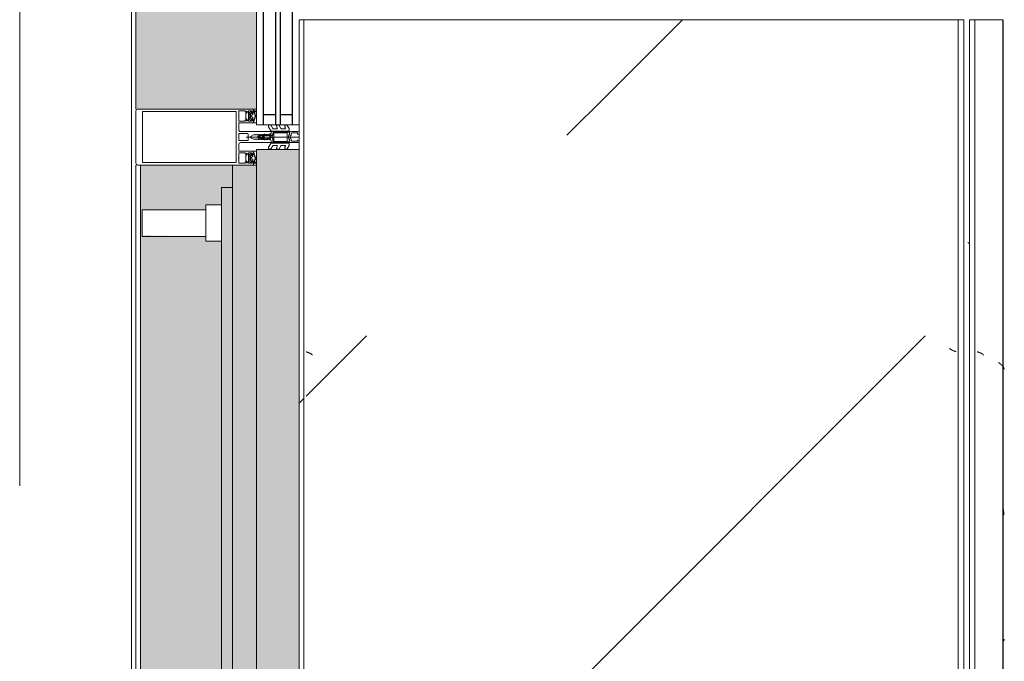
# Model space of a CAD drawing. Header units: millimetres. Extents: x -3267 to 40126, y 29201 to 102288.
# Tile 168 of 256: x 36726 to 37607, y 42445 to 43019. Entities that reach past the tile are written whole.
import ezdxf

# ---------------------------------------------------------------- set-up
doc = ezdxf.new("R2010")
doc.units = ezdxf.units.MM
doc.linetypes.add('4_ Штрихпунктир_ 10 х 2 мм', pattern=[1400, 1000, -200, 0, -200])
for name, color, linetype, lineweight in [('A-DETL-GENF-OTLN', 7, 'Continuous', 9), ('A-GLAZ-____-OTLN', 7, 'Continuous', 9), ('A-GLAZ-CURT-OTLN', 7, 'Continuous', 9), ('A-GLAZ-CWMG-MCUT', 7, 'Continuous', 9), ('A-GLAZ-CWMG-OTLN', 7, 'Continuous', 9), ('A-WALL-____-OTLN', 7, 'Continuous', 9), ('M-EQPM-____-OTLN', 7, 'Continuous', 9), ('S-GRID-____-OTLN', 7, 'Continuous', 9)]:
    doc.layers.add(name, color=color, linetype=linetype, lineweight=lineweight)
pattern_1 = [(315, (43550, -34250), (1000, 0), [50, -1364.214]), (315, (43050, -34250), (1000, 0), [50, -1364.214]), (315, (43050, -34750), (1000, 0), [50, -1364.214]), (315, (43764.64, -34964.64), (1000, 0), [403.55, -1010.664]), (315, (43264.64, -34964.64), (1000, 0), [403.55, -1010.664]), (315, (43764.64, -34464.64), (1000, 0), [403.55, -1010.664]), (315, (43264.64, -34464.64), (1000, 0), [453.55, -960.664])]

# ---------------------------------------------------------------- blocks, each defined once
blk = doc.blocks.new('FP_200-ВКК_02_К1_З_ЭОМ_кабель_')
at = {"layer": 'M-EQPM-____-OTLN', "color": 253, "true_color": 0xaaaaaa}
for p, q in [((1650, 630.11), (0, 630.11)), ((435.42, 630.04), (435.04, 629.98)), ((435.8, 630.09), (435.42, 630.04)), ((436.18, 630.15), (435.8, 630.09)), ((436.56, 630.21), (436.18, 630.15)), ((436.94, 630.26), (436.56, 630.21)), ((437.32, 630.32), (436.94, 630.26)), ((437.7, 630.37), (437.32, 630.32)), ((438.08, 630.42), (437.7, 630.37)), ((438.46, 630.47), (438.08, 630.42)), ((438.84, 630.52), (438.46, 630.47)), ((439.22, 630.56), (438.84, 630.52)), ((439.6, 630.61), (439.22, 630.56)), ((439.98, 630.65), (439.6, 630.61)), ((440.36, 630.69), (439.98, 630.65)), ((440.74, 630.73), (440.36, 630.69)), ((441.13, 630.77), (440.74, 630.73)), ((441.51, 630.81), (441.13, 630.77)), ((441.89, 630.85), (441.51, 630.81)), ((442.27, 630.88), (441.89, 630.85)), ((442.65, 630.92), (442.27, 630.88)), ((443.03, 630.95), (442.65, 630.92)), ((442.9, 629.94), (442.96, 630.51)), ((442.96, 630.51), (443.03, 630.94)), ((554.28, 631.27), (554.19, 631.28)), ((554.37, 631.26), (554.28, 631.27)), ((554.45, 631.25), (554.37, 631.26)), ((554.54, 631.23), (554.45, 631.25)), ((554.63, 631.21), (554.54, 631.23)), ((554.72, 631.18), (554.63, 631.21)), ((554.8, 631.15), (554.72, 631.18)), ((554.89, 631.12), (554.8, 631.15)), ((554.98, 631.08), (554.89, 631.12)), ((555.07, 631.04), (554.98, 631.08)), ((555.16, 630.99), (555.07, 631.04)), ((555.24, 630.94), (555.16, 630.99)), ((555.33, 630.88), (555.24, 630.94)), ((555.42, 630.83), (555.33, 630.88)), ((555.51, 630.76), (555.42, 630.83)), ((555.6, 630.7), (555.51, 630.76)), ((555.68, 630.63), (555.6, 630.7)), ((555.77, 630.55), (555.68, 630.63)), ((555.86, 630.48), (555.77, 630.55)), ((555.95, 630.4), (555.86, 630.48)), ((556.03, 630.31), (555.95, 630.4)), ((556.12, 630.22), (556.03, 630.31)), ((556.21, 630.13), (556.12, 630.22)), ((556.3, 630.04), (556.21, 630.13))]:
    blk.add_line(p, q, dxfattribs=at)
blk = doc.blocks.new('ПР_Крышка пояса - Тип 1-V199-ВКК_02_К1_З_ЭОМ_кабель_')
at = {"layer": 'M-EQPM-____-OTLN', "true_color": 0xaaaaaa}
h = blk.add_hatch(dxfattribs=at)
h.set_pattern_fill('FP_96', color=253, style=0, pattern_type=2)
h.set_pattern_definition([(140.116, (43300, -34960.7), (31.8804, 362.8687), [38.035, -418.388]), (84.979, (43300, -34960.7), (-382.1136, -70.1924), [30.356, -333.911]), (190.409, (43302.66, -34930.47), (-350.2335, 292.6756), [32.376, -356.132]), (136.302, (43198.4, -34960.7), (84.086, 539.927), [57.037, -627.411]), (186.609, (43205.4, -34915.7), (-494.8554, 472.851), [48.567, -534.241]), (81.148, (43198.4, -34960.7), (-494.8496, 472.857), [45.536, -500.899]), (111.079, (43223.8, -34910.11), (204.5313, 301.9806), [37.963, -417.597]), (55.89, (43223.8, -34910.1), (-368.3755, 123.0973), [30.394, -334.332]), (161.523, (43240.84, -34884.95), (-163.8489, 425.0748), [32.367, -356.032]), (127.614, (43300, -34960.7), (-169.11016, 6.15234), [16.721, -313.638, 16.721, -658.437]), (127.614, (43300, -34960.7), (-169.11016, 6.15234), [-347.079, -322.758, 16.721, -318.958]), (97.531, (43300, -34960.7), (-200.36217, 133.088), [16.696, -176.575, 16.696, -305.591, -127.751]), (97.531, (43300, -34960.7), (-200.36217, 133.088), [-515.558, 16.696, -111.055]), (57.393, (43300, -35073.52), (11.4573, 270.066), [16.715, -109.913, 16.715, -378.366, -524.242]), (57.393, (43300, -35073.52), (11.4573, 270.066), [-521.709, 16.715, -507.527]), (47.382, (43300, -35124.11), (-50.8514, 295.0393), [16.727, -148.004, 16.727, -245.829, -372.545]), (47.382, (43300, -35124.11), (-50.8514, 295.0393), [-427.287, 16.727, -355.819])])
h.paths.add_polyline_path([(1650, 600), (0, 600), (0, 595), (1650, 595)])
at = {"layer": 'M-EQPM-____-OTLN', "color": 253, "true_color": 0xaaaaaa}
blk.add_blockref('FP_200-ВКК_02_К1_З_ЭОМ_кабель_', (0, 0), dxfattribs=at)
blk = doc.blocks.new('АРФ_Витраж_Остекление - SI_38mm_TripGlz-4699072-ВКК_02_К1_З_ЭОМ_кабель_')
at = {"layer": 'A-GLAZ-CURT-OTLN', "color": 253, "true_color": 0xaaaaaa}
for p, q in [((554, -38), (554, 0)), ((-554, -38), (554, -38))]:
    blk.add_line(p, q, dxfattribs=at)
at = {"layer": 'A-GLAZ-CURT-OTLN', "color": 253, "lineweight": 25, "true_color": 0xaaaaaa}
for p, q in [((-554, -6), (554, -6)), ((545, -6), (545, -17)), ((-554, -17), (554, -17)), ((-554, -21), (554, -21)), ((545, -21), (545, -32)), ((-554, -32), (554, -32))]:
    blk.add_line(p, q, dxfattribs=at)
blk = doc.blocks.new('Rectangular Mullion - FWS-50-HI_Mull_CovCap-20mm_Mull-105mm_zoloto-5851054-ВКК_02_К1_З_ЭОМ_кабель_')
at = {"layer": 'A-GLAZ-CWMG-OTLN', "true_color": 0xf8f3e1}
blk.add_hatch(color=7, dxfattribs=at).paths.add_polyline_path([(25490, 99404), (25490, 99512), (24410, 99512), (24410, 99404), (24911.5, 99404)])
at = {"layer": 'A-GLAZ-CWMG-OTLN', "color": 253, "true_color": 0xaaaaaa}
blk.add_line((24410, 99404), (25490, 99404), dxfattribs=at)
blk = doc.blocks.new('Rectangular Mullion - HI_CovCap-20mm_Mull-105mm-V274-ВКК_02_К1_З_ЭОМ_кабель_')
at = {"layer": 'A-DETL-GENF-OTLN', "color": 253, "true_color": 0xaaaaaa}
for p, q in [((-25, 144.5), (-25, 130.68)), ((23.5, 146), (-23.5, 146)), ((25, 130.68), (25, 144.5)), ((-25, 136), (-25, 59.4)), ((-22.9, 135.44), (-22.9, 59.4)), ((22.9, 136), (22.9, 59.4)), ((25, 136), (25, 59.5)), ((-12.6, 53.5), (-12.6, 41.4)), ((-3.2, 46.1), (-3.2, 53.5)), ((-2.7, 54), (2.7, 54)), ((3.2, 53.5), (3.2, 46.1)), ((12.6, 41.4), (12.6, 53.5)), ((25, 61), (25, 59.5)), ((-21.76, 44.51), (-22.58, 43.54)), ((-22.24, 46.35), (-21.18, 47.41)), ((-20.47, 47.7), (-17.13, 47.7)), ((-16.42, 47.41), (-15.36, 46.35)), ((-15.02, 43.54), (-15.84, 44.51)), ((-5, 25.5), (-5, 52.5)), ((2.7, 45.6), (-2.7, 45.6)), ((0, 47.27), (0, 0)), ((5, 52.5), (5, 25.5)), ((15.02, 43.54), (15.84, 44.51)), ((15.36, 46.35), (16.42, 47.41)), ((17.13, 47.7), (20.47, 47.7)), ((21.18, 47.41), (22.24, 46.35)), ((21.76, 44.51), (22.58, 43.54)), ((-22.3, 40.8), (-22.9, 40.8)), ((-22.9, 40.2), (-21.62, 40.2)), ((-22.27, 39.59), (-22.55, 39.1)), ((-21.2, 42.9), (-21.2, 41.7)), ((-21.07, 39.62), (-21.08, 39.77)), ((-19.5, 43.4), (-20.7, 43.4)), ((-20.7, 41.2), (-20.42, 41.2)), ((-20.48, 39.51), (-20.66, 39.4)), ((-20.16, 41.35), (-19.24, 42.95)), ((-19.97, 39.2), (-20.02, 39.33)), ((-17.65, 44), (-19.95, 44)), ((-19.33, 39.22), (-19.48, 39.08)), ((-18.77, 39.04), (-18.85, 39.17)), ((-18.36, 42.95), (-17.44, 41.35)), ((-18.16, 39.23), (-18.26, 39.06)), ((-16.9, 43.4), (-18.1, 43.4)), ((-17.56, 39.21), (-17.67, 39.31)), ((-17.18, 41.2), (-16.9, 41.2)), ((-17.02, 39.56), (-17.07, 39.36)), ((-16.46, 39.68), (-16.59, 39.75)), ((-16.4, 41.7), (-16.4, 42.9)), ((-14.64, 40.8), (-15.29, 40.8)), ((-0.87, 36.5), (-1.7, 35.06)), ((-1.12, 34.47), (-0.43, 35.65)), ((0.43, 35.65), (1.12, 34.47)), ((1.7, 35.06), (0.87, 36.5)), ((14.64, 40.8), (15.29, 40.8)), ((16.4, 41.7), (16.4, 42.9)), ((16.46, 39.68), (16.59, 39.75)), ((16.9, 43.4), (18.1, 43.4)), ((17.18, 41.2), (16.9, 41.2)), ((17.02, 39.56), (17.07, 39.36)), ((18.36, 42.95), (17.44, 41.35)), ((17.56, 39.21), (17.67, 39.31)), ((17.65, 44), (19.95, 44)), ((18.16, 39.23), (18.26, 39.06)), ((18.77, 39.04), (18.85, 39.17)), ((20.16, 41.35), (19.24, 42.95)), ((19.33, 39.22), (19.48, 39.08)), ((19.5, 43.4), (20.7, 43.4)), ((19.97, 39.2), (20.02, 39.33)), ((20.7, 41.2), (20.42, 41.2)), ((20.48, 39.51), (20.66, 39.4)), ((21.07, 39.62), (21.08, 39.77)), ((21.2, 42.9), (21.2, 41.7)), ((22.9, 40.2), (21.62, 40.2)), ((22.27, 39.59), (22.55, 39.1)), ((22.3, 40.8), (22.9, 40.8)), ((23.5, 40.8), (25, 40.8)), ((-9.07, 27.17), (-5.65, 25.19)), ((-2.24, 31), (-2.45, 30.87)), ((-2.45, 30.53), (-2.25, 30.41)), ((-1.89, 34.49), (-2.1, 32.75)), ((-1.33, 33.68), (-1.33, 33.78)), ((-1.25, 31.1), (0.74, 31.1)), ((-0.6, 32.5), (-0.6, 32.42)), ((0.84, 33), (-0.1, 33)), ((0.6, 32.3), (0.93, 32.3)), ((1.02, 31.78), (0.74, 32.06)), ((1.33, 33.78), (1.33, 33.68)), ((2.1, 32.75), (1.89, 34.49)), ((2.45, 30.87), (2.24, 31)), ((2.25, 30.41), (2.45, 30.53)), ((5.65, 25.19), (9.07, 27.17)), ((-7.75, 16.23), (-10.41, 17.77)), ((-7.75, 23.52), (-10.33, 25.01)), ((-9.07, 19.88), (-8.25, 19.41)), ((-7.5, 19.84), (-7.5, 23.08)), ((-5.4, 9.3), (-5.4, 24.76)), ((-3.5, 25), (-4.5, 25)), ((-3.9, 22), (-3.9, 11)), ((-3.4, 22.5), (3.4, 22.5)), ((-3.3, 23.5), (-1.9, 23.5)), ((-1.7, 23.7), (-1.7, 24.9)), ((-1.4, 24.49), (-1.4, 23.99)), ((-1.1, 23.82), (-0.5, 24.17)), ((0.3, 26.2), (-1.09, 26.2)), ((0.43, 25), (0.2, 25)), ((0.34, 25.28), (0.58, 25.52)), ((0.5, 24.17), (1.42, 23.63)), ((1.92, 23.5), (3.3, 23.5)), ((4.5, 25), (3.5, 25)), ((3.9, 11), (3.9, 22)), ((4.3, 22.5), (4.3, 9.4)), ((5.4, 24.76), (5.4, 9.3)), ((7.5, 23.08), (7.5, 19.84)), ((10.33, 25.01), (7.75, 23.52)), ((10.41, 17.77), (7.75, 16.23)), ((8.25, 19.41), (9.07, 19.88)), ((-7.62, 8.87), (-10.41, 10.48)), ((-9.07, 12.6), (-8.25, 12.12)), ((-7.5, 12.55), (-7.5, 15.8)), ((3.4, 10.5), (-3.4, 10.5)), ((-1.7, 9), (-2, 8.69)), ((2, 8.69), (1.7, 9)), ((7.5, 15.8), (7.5, 12.55)), ((10.41, 10.48), (7.62, 8.87)), ((8.25, 12.12), (9.07, 12.6)), ((-5.9, 8.8), (-7.37, 8.8)), ((-5, 1), (-5, 6.7)), ((-2.71, 8.4), (-4.02, 8.4)), ((-3.7, 1.7), (-3.7, 6)), ((-2.7, 7), (-2.13, 7)), ((-1.42, 7.29), (-0.71, 8.01)), ((0.71, 8.01), (1.42, 7.29)), ((2.13, 7), (2.7, 7)), ((3.3, 8.4), (2.71, 8.4)), ((3.7, 6), (3.7, 1.7)), ((7.37, 8.8), (5.9, 8.8))]:
    blk.add_line(p, q, dxfattribs=at)
at = {"layer": 'A-DETL-GENF-OTLN', "color": 253, "true_color": 0xaaaaaa, "flags": 128}
for points in [[(22.9, 130.68), (22.9, 140.2), (-22.9, 140.2), (-22.9, 130.68)], [(-19.05, 45.1), (-23.5, 45.1), (-23.5, 42.4), (-22.3, 42.4), (-22.3, 41.8), (-23.1, 41), (-25, 41), (-25, 57.79), (-25, 61)], [(-19.05, 54), (-23.5, 54), (-23.5, 48.3), (-22.3, 48.3), (-22.3, 47.7), (-22.95, 47.05)], [(22.9, 61), (22.9, 57.79), (22.9, 56.3), (11.2, 56.3), (-11.2, 56.3), (-22.9, 56.3), (-22.9, 57.79), (-22.9, 61)], [(-14.65, 47.05), (-15.3, 47.7), (-15.3, 48.3), (-14.1, 48.3), (-14.1, 54), (-18.55, 54)], [(-6.5, 54), (-11.2, 54), (-12.1, 54)], [(12.1, 54), (11.2, 54), (6.5, 54)], [(18.55, 54), (14.1, 54), (14.1, 48.3), (15.3, 48.3), (15.3, 47.7), (14.65, 47.05)], [(22.95, 47.05), (22.3, 47.7), (22.3, 48.3), (23.5, 48.3), (23.5, 54), (19.05, 54)], [(-13.1, 40.9), (-14.4, 40.9), (-15.3, 41.8), (-15.3, 42.4), (-14.1, 42.4), (-14.1, 45.1), (-18.55, 45.1)], [(18.55, 45.1), (14.1, 45.1), (14.1, 42.4), (15.3, 42.4), (15.3, 41.8), (14.4, 40.9), (13.1, 40.9)], [(25, 41), (23.1, 41), (22.3, 41.8), (22.3, 42.4), (23.5, 42.4), (23.5, 45.1), (19.05, 45.1)], [(-23.5, 40.8), (-25, 40.8), (-25, 38)], [(-22.5, 43.09), (-22, 42.8), (-22, 42.67)], [(-16.05, 40.2), (-14.75, 40.1), (-16.02, 40.1), (-16.02, 39.94)], [(-15.6, 42.67), (-15.6, 42.8), (-15.1, 43.09)], [(-12.6, 38), (-12.6, 40.8), (-13.95, 40.8)], [(-0.87, 42.8), (-2, 40.84), (-2, 39.84), (-2.5, 39.55), (-2, 39.26), (-2, 38.04), (-2.5, 37.75), (-2, 37.46), (-2, 36.24), (-2.5, 35.95), (-2, 35.66), (-2, 34.44), (-2.5, 34.15), (-2, 33.86), (-2, 32.64), (-2.5, 32.35), (-2, 32.06), (-2, 30.84), (-2.5, 30.55), (-2, 30.26), (-2, 29.04), (-2.5, 28.75), (-2, 28.46), (-2, 27.24), (-2.5, 26.95), (-2.5, 26)], [(2.5, 26), (2, 26.29), (2, 27.51), (2.5, 27.8), (2, 28.09), (2, 29.31), (2.5, 29.6), (2, 29.89), (2, 31.11), (2.5, 31.4), (2, 31.69), (2, 32.91), (2.5, 33.2), (2, 33.49), (2, 34.71), (2.5, 35), (2, 35.29), (2, 36.51), (2.5, 36.8), (2, 37.09), (2, 38.31), (2.5, 38.6), (2, 38.89), (2, 40.84), (0.87, 42.8)], [(12.6, 38), (12.6, 40.8), (13.95, 40.8)], [(16.05, 40.2), (14.75, 40.1), (16.02, 40.1), (16.02, 39.94)], [(15.6, 42.67), (15.6, 42.8), (15.1, 43.09)], [(22.5, 43.09), (22, 42.8), (22, 42.67)], [(-0.35, 31.99), (0.1, 31.73), (-1.23, 31.6)], [(0.4, 31.8), (0.4, 31.9), (0.4, 32.1)], [(-3.41, 25), (-5, 25), (-5, 9.1)], [(-4.51, 8.95), (-4.3, 11), (-4.3, 22.5)], [(-1.55, 25.25), (-1.17, 25.64), (-0.2, 25.7), (-0.42, 25.6), (-1.25, 24.85)], [(-0.1, 25.3), (-0.1, 25.4), (0, 25.42)], [(5, 1), (5, 25), (3.41, 25)], [(-2.65, 1), (-2.65, 1.4), (-3.4, 1.4)], [(3.4, 1.4), (2.65, 1.4), (2.65, 1)]]:
    blk.add_lwpolyline(points, dxfattribs=at)
blk.add_lwpolyline([(0, 37), (0, 35.9)], close=True, dxfattribs=at)
at = {"layer": 'A-DETL-GENF-OTLN', "color": 253, "true_color": 0xaaaaaa}
for centre, radius, start, end in [((-23.5, 144.5), 1.5, 90, 180), ((23.5, 144.5), 1.5, 360, 90), ((-18.8, 53.94), 0.256, 12.68038, 167.31962), ((-12.1, 53.5), 0.5, 90, 180), ((-6.5, 52.5), 1.5, 360, 90), ((-2.7, 53.5), 0.5, 90, 180), ((2.7, 53.5), 0.5, 0, 90), ((6.5, 52.5), 1.5, 90, 180), ((12.1, 53.5), 0.5, 0, 90), ((18.8, 53.94), 0.256, 12.68038, 167.31962), ((-22.59, 46.7), 0.5, 135, 315), ((-21.15, 44), 0.8, 22.61561, 140.00332), ((-20.47, 46.7), 1, 90, 135), ((-19.95, 44.5), 0.5, 202.62239, 269.99966), ((-18.8, 45.04), 0.256, 12.68038, 167.31962), ((-17.65, 44.5), 0.5, 269.99881, 337.37914), ((-16.45, 44), 0.8, 40.00306, 157.37723), ((-17.13, 46.7), 1, 45, 90), ((-15.01, 46.7), 0.5, 225, 45), ((-2.7, 46.1), 0.5, 180, 270), ((2.7, 46.1), 0.5, 270, 0), ((15.01, 46.7), 0.5, 135, 315), ((16.45, 44), 0.8, 22.62277, 139.99694), ((17.13, 46.7), 1, 90, 135), ((17.65, 44.5), 0.5, 202.62086, 270.00119), ((18.8, 45.04), 0.256, 12.68038, 167.31962), ((19.95, 44.5), 0.5, 270.00034, 337.37761), ((21.15, 44), 0.8, 39.99668, 157.38439), ((20.47, 46.7), 1, 45, 90), ((22.59, 46.7), 0.5, 225, 45), ((-22.9, 39.55), 0.65, 90, 270), ((-23.2, 40.8), 0.3, 180, 0), ((-22.9, 39.3), 0.4, 269.99999, 330.00626), ((-22.35, 43.35), 0.3, 140.01031, 239.99507), ((-22.3, 41.1), 0.3, 270.90521, 359.98148), ((-21.41, 39.09), 1, 90.82716, 149.99773), ((-18.96, 41.89), 3.14, 165.49788, 194.50212), ((-21.62, 39.7), 0.5, 54.92212, 90), ((-21.42, 39.75), 0.339, 3.00251, 90.82171), ((-18.8, 43.71), 4.4, 234.92212, 305.84121), ((-20.7, 42.9), 0.5, 89.98992, 180.01008), ((-20.7, 41.7), 0.5, 179.98974, 270.01026), ((-20.8, 39.64), 0.272, 183.0147, 299.98901), ((-20.32, 39.23), 0.316, 18.00331, 119.99297), ((-20.42, 41.5), 0.3, 269.98791, 330.00644), ((-19.69, 39.29), 0.3, 197.9991, 314.99946), ((-19.5, 43.1), 0.3, 329.99756, 90.00642), ((-19.11, 38.99), 0.316, 32.98956, 135.00901), ((-18.52, 39.21), 0.3, 213.00146, 329.99975), ((-18.1, 43.1), 0.3, 89.99872, 209.99731), ((-17.88, 39.07), 0.316, 48.00262, 149.99741), ((-17.36, 39.43), 0.3, 227.99716, 345.00452), ((-17.18, 41.5), 0.3, 209.995, 270.01065), ((-16.73, 39.48), 0.3, 63.00317, 164.99853), ((-16.9, 42.9), 0.5, 0.00918, 89.99082), ((-16.9, 41.7), 0.5, 270.00904, 359.99096), ((-16.32, 39.94), 0.3, 243.00899, 359.98883), ((-16.05, 39.9), 0.3, 90, 125.84121), ((-18.64, 41.89), 3.14, 346.80247, 14.483), ((-15.29, 41.1), 0.3, 166.80247, 270), ((-15.25, 43.35), 0.3, 299.99829, 40.01132), ((-14.83, 40.53), 0.33, 270.00002, 54.90994), ((-14.75, 40.6), 0.5, 269.99115, 352.82633), ((-13.95, 40.5), 0.3, 90.00299, 172.8115), ((-13.1, 41.4), 0.5, 270, 0), ((0, 42.3), 1, 30, 150), ((0, 36), 1, 90.02865, 150), ((0, 35.4), 0.5, 90.0573, 150), ((0, 36), 1, 30, 89.97135), ((0, 35.4), 0.5, 30, 89.9427), ((13.1, 41.4), 0.5, 180, 270), ((13.95, 40.5), 0.3, 7.1885, 89.99701), ((14.75, 40.6), 0.5, 187.17367, 270.00885), ((14.83, 40.53), 0.33, 125.09006, 269.99998), ((15.25, 43.35), 0.3, 139.98868, 240.00171), ((15.29, 41.1), 0.3, 270, 13.19753), ((18.64, 41.89), 3.14, 165.517, 193.19753), ((16.32, 39.94), 0.3, 180.01117, 296.99101), ((16.05, 39.9), 0.3, 54.15879, 90), ((18.8, 43.71), 4.4, 234.15879, 305.07788), ((16.9, 42.9), 0.5, 90.00918, 179.99082), ((16.9, 41.7), 0.5, 180.00904, 269.99096), ((16.73, 39.48), 0.3, 15.00147, 116.99683), ((17.36, 39.43), 0.3, 194.99548, 312.00284), ((17.18, 41.5), 0.3, 269.98935, 330.005), ((17.88, 39.07), 0.316, 30.00259, 131.99738), ((18.1, 43.1), 0.3, 330.00269, 90.00128), ((18.52, 39.21), 0.3, 210.00025, 326.99854), ((19.11, 38.99), 0.316, 44.99099, 147.01044), ((19.5, 43.1), 0.3, 89.99358, 210.00244), ((19.69, 39.29), 0.3, 225.00054, 342.0009), ((20.32, 39.23), 0.316, 60.00703, 161.99669), ((20.42, 41.5), 0.3, 209.99356, 270.01209), ((20.8, 39.64), 0.272, 240.01099, 356.9853), ((20.7, 42.9), 0.5, 359.98992, 90.01008), ((20.7, 41.7), 0.5, 269.98974, 0.01026), ((21.42, 39.75), 0.339, 89.17829, 176.99749), ((21.62, 39.7), 0.5, 90, 125.07788), ((21.41, 39.09), 1, 30.00227, 89.17284), ((18.96, 41.89), 3.14, 345.49788, 14.50212), ((22.3, 41.1), 0.3, 180.01852, 269.09479), ((22.35, 43.35), 0.3, 300.00493, 39.98969), ((22.9, 39.3), 0.4, 209.99374, 270.00001), ((23.2, 40.8), 0.3, 180, 0), ((22.9, 39.55), 0.65, 270, 90), ((-9.68, 26.13), 1.3, 154.41173, 240), ((-9.72, 26.04), 1.3, 60, 150), ((-3.41, 26.5), 1.5, 270, 10.22002), ((-2.35, 30.7), 0.2, 120, 240), ((17.75, 30.31), 20, 179.72362, 190.22002), ((17.75, 30.31), 20, 173, 178.04971), ((-0.4, 34.31), 1.5, 150, 173), ((-1.25, 30.9), 0.2, 90, 179.3132), ((46.55, 30.33), 48, 179.3132, 184.71248), ((46.55, 30.33), 48, 176, 178.23414), ((-1.23, 31.8), 0.2, 178.23414, 270), ((0.27, 33.67), 1.6, 150, 176), ((-0.1, 32.5), 0.5, 90, 180), ((-0.1, 32.42), 0.5, 180, 240), ((0.2, 31.9), 0.2, 240, 0), ((0.2, 31.8), 0.2, 270, 0), ((0.6, 32.1), 0.2, 90, 180), ((0.6, 31.92), 0.2, 45, 180), ((0.74, 31.5), 0.4, 270, 45), ((0.84, 33.5), 0.5, 270, 3.83017), ((0.93, 31.8), 0.5, 1.77701, 90), ((-0.27, 33.67), 1.6, 4, 30), ((-46.55, 30.33), 48, 354.4962, 1.77701), ((-46.55, 30.33), 48, 3.83017, 4), ((0.4, 34.31), 1.5, 7, 30), ((3.41, 26.5), 1.5, 169.77998, 270), ((-17.75, 30.31), 20, 349.77998, 0.27638), ((-17.75, 30.31), 20, 1.95029, 7), ((2.35, 30.7), 0.2, 300, 60), ((9.72, 26.04), 1.3, 30, 120), ((9.68, 26.13), 1.3, 300, 25.58827), ((-9.81, 18.81), 1.2, 150, 240), ((-9.72, 18.76), 1.3, 60, 150), ((-8, 19.84), 0.5, 240, 0), ((-8, 23.08), 0.5, 360, 60), ((-5.9, 24.76), 0.5, 360, 60), ((-4.5, 25.5), 0.5, 180, 270), ((-3.3, 22.5), 1, 90, 180), ((-3.4, 22), 0.5, 90, 180), ((-3.5, 26), 1, 270, 0), ((-1.9, 23.7), 0.2, 270, 0), ((-1.2, 24.9), 0.5, 135, 180), ((-0.9, 24.49), 0.5, 135, 180), ((-1.2, 23.99), 0.2, 180, 300), ((-1.09, 26.4), 0.2, 184.71248, 270), ((-1.02, 25.5), 0.2, 90, 135), ((-0.42, 25.4), 0.2, 90, 135), ((0, 23.3), 1, 60, 120), ((-0.3, 25.4), 0.2, 360, 90), ((-0.2, 25.5), 0.2, 360, 90), ((0.2, 25.3), 0.3, 180, 270), ((0.2, 25.42), 0.2, 180, 315), ((0.3, 25.8), 0.4, 315, 90), ((0.43, 25.8), 0.8, 270, 354.4962), ((1.92, 24.5), 1, 240, 270), ((3.5, 26), 1, 180, 270), ((3.3, 22.5), 1, 360, 90), ((3.4, 22), 0.5, 360, 90), ((4.5, 25.5), 0.5, 270, 360), ((5.9, 24.76), 0.5, 120, 180), ((8, 23.08), 0.5, 120, 180), ((8, 19.84), 0.5, 180, 300), ((9.72, 18.76), 1.3, 30, 120), ((9.81, 18.81), 1.2, 300, 30), ((-9.81, 11.52), 1.2, 150, 240), ((-9.72, 11.47), 1.3, 60, 150), ((-8, 12.55), 0.5, 240, 0), ((-8, 15.8), 0.5, 360, 60), ((-7.37, 9.3), 0.5, 240, 270), ((-5.9, 9.3), 0.5, 270, 0), ((-4, 9.1), 1, 180, 216.8699), ((-4.02, 8.9), 0.5, 174, 270), ((-3.4, 11), 0.5, 180, 270), ((0, 7.3), 2.4, 45, 135), ((3.3, 9.4), 1, 270, 0), ((3.4, 11), 0.5, 270, 0), ((5.9, 9.3), 0.5, 180, 270), ((7.37, 9.3), 0.5, 270, 300), ((8, 15.8), 0.5, 120, 180), ((8, 12.55), 0.5, 180, 300), ((9.72, 11.47), 1.3, 30, 120), ((9.81, 11.52), 1.2, 300, 30), ((-4, 6.7), 1, 143.1301, 180), ((-4, 1), 1, 180, 270), ((-5.6, 7.9), 1, 323.1301, 36.8699), ((-2.7, 6), 1, 90, 180), ((-3.4, 1.7), 0.3, 180, 270), ((-3.65, 1), 1, 270, 0), ((-2.71, 9.4), 1, 270, 315), ((-2.13, 8), 1, 270, 315), ((0, 7.3), 1, 45, 135), ((2.13, 8), 1, 225, 270), ((2.71, 9.4), 1, 225, 270), ((3.65, 1), 1, 180, 270), ((2.7, 6), 1, 360, 90), ((3.4, 1.7), 0.3, 270, 0), ((4, 1), 1, 270, 0)]:
    blk.add_arc(centre, radius, start, end, dxfattribs=at)
blk = doc.blocks.new('АРФ_ блок_Окно - FWS SI insert unit_zoloto ПР-9497958-ВКК_02_К1_З_ЭОМ_кабель_')
at = {"layer": 'A-GLAZ-____-OTLN', "true_color": 0xf8f3e1}
for points in [[(-455, 69.5), (-455, 59.5), (455, 59.5), (455, 69.5), (-358.05, 69.5)], [(-358.05, 59.5), (-475, 59.5), (-475, 38), (475, 38), (475, 59.5), (-207.77, 59.5)], [(-489, 38), (-489, 0), (489, 0), (489, 38), (-358.05, 38)]]:
    blk.add_hatch(color=7, dxfattribs=at).paths.add_polyline_path(points)
at = {"layer": 'A-GLAZ-____-OTLN', "color": 253, "true_color": 0xaaaaaa}
for p, q in [((411.01, 140.5), (411.01, 128)), ((411.01, 140.5), (434.99, 140.5)), ((411.01, 140.5), (411.01, 139.56)), ((434.99, 128), (434.99, 140.5)), ((434.99, 139.56), (434.99, 140.5)), ((411.01, 128), (411.01, 83.5)), ((434.99, 83.5), (434.99, 128)), ((406.75, 83.5), (406.75, 69.5)), ((406.75, 83.5), (439.25, 83.5)), ((439.25, 69.5), (439.25, 83.5)), ((-455, 69.5), (455, 69.5)), ((455, 69.5), (455, 59.5)), ((-475, 59.5), (475, 59.5)), ((475, 59.5), (475, 38)), ((-489, 38), (489, 38)), ((489, 38), (489, 0))]:
    blk.add_line(p, q, dxfattribs=at)
for points in [[(411.01, 136.75), (411.03, 136.32), (411.11, 135.91), (411.24, 135.51)], [(434.75, 135.49), (434.89, 135.9), (434.97, 136.32), (434.99, 136.75)]]:
    blk.add_open_spline(points, degree=3, dxfattribs=at)
blk = doc.blocks.new('Rectangular Mullion - FWS-50-HI_Mull_CovCap-20mm_Mull-105mm_zoloto-2885899-ВКК_02_К1_З_ЭОМ_кабель_')
at = {"layer": 'A-GLAZ-CWMG-OTLN', "true_color": 0xf8f3e1}
blk.add_hatch(color=7, dxfattribs=at).paths.add_polyline_path([(26908, 74420), (26990.5, 74420), (26990.5, 74440), (26980.5, 74440), (26980.5, 75301.75), (26966.5, 75302.3), (26966.5, 75306.01), (26909.5, 75307.08), (26909.5, 75329.58), (26966.5, 75329.99), (26966.5, 75334.25), (26980.5, 75334.25), (26980.5, 75350), (26990.5, 75350), (26990.5, 75370), (26908, 75370), (26908, 74445)])
at = {"layer": 'A-GLAZ-CWMG-MCUT', "color": 253, "true_color": 0xaaaaaa}
for p, q in [((26904, 75370), (26904, 74420)), ((26908, 74420), (26908, 75370))]:
    blk.add_line(p, q, dxfattribs=at)
blk = doc.blocks.new('FP_850-ВКК_02_К1_З_ЭОМ_кабель_')
at = {"layer": 'M-EQPM-____-OTLN', "color": 7, "true_color": 0xffffff}
for p, q in [((1043.92, 582.49), (1043.97, 582.49)), ((1043.97, 582.49), (1044.01, 582.5)), ((1044.01, 582.5), (1044.06, 582.51)), ((1044.06, 582.51), (1044.11, 582.53)), ((1044.11, 582.53), (1044.16, 582.55)), ((1044.16, 582.55), (1044.21, 582.57)), ((1044.21, 582.57), (1044.26, 582.59)), ((1044.26, 582.59), (1044.31, 582.62)), ((1044.31, 582.62), (1044.36, 582.65)), ((1044.36, 582.65), (1044.41, 582.69)), ((1044.41, 582.69), (1044.46, 582.72)), ((1044.46, 582.72), (1044.51, 582.76)), ((1044.51, 582.76), (1044.55, 582.81)), ((1044.55, 582.81), (1044.6, 582.86)), ((1044.6, 582.86), (1044.65, 582.91)), ((1044.65, 582.91), (1044.7, 582.96)), ((1044.7, 582.96), (1044.75, 583.02)), ((1044.75, 583.02), (1044.8, 583.07)), ((1044.8, 583.07), (1044.85, 583.14)), ((1044.85, 583.14), (1044.9, 583.2)), ((1044.9, 583.2), (1044.95, 583.27)), ((1044.95, 583.27), (1045, 583.34)), ((1045, 583.34), (1045.05, 583.42)), ((1045.05, 583.42), (1045.09, 583.49)), ((1045.09, 583.49), (1045.14, 583.57)), ((1045.14, 583.57), (1045.19, 583.65)), ((1045.19, 583.65), (1045.24, 583.74)), ((1045.24, 583.74), (1045.29, 583.82)), ((1045.29, 583.82), (1045.34, 583.91)), ((1045.34, 583.91), (1045.39, 584.01)), ((1045.39, 584.01), (1045.44, 584.1)), ((1045.44, 584.1), (1045.49, 584.2)), ((1045.49, 584.2), (1045.54, 584.3)), ((1045.54, 584.3), (1045.59, 584.4)), ((1045.59, 584.4), (1045.63, 584.5)), ((1045.63, 584.5), (1045.68, 584.61)), ((1045.68, 584.61), (1045.73, 584.72)), ((1045.73, 584.72), (1045.78, 584.82)), ((1045.78, 584.82), (1045.83, 584.94)), ((1045.83, 584.94), (1045.88, 585.05)), ((1045.88, 585.05), (1045.93, 585.17)), ((1045.93, 585.17), (1045.98, 585.28)), ((1045.98, 585.28), (1046.03, 585.4)), ((1046.03, 585.4), (1046.08, 585.52)), ((1046.08, 585.52), (1046.13, 585.64)), ((1046.13, 585.64), (1046.17, 585.77)), ((1046.17, 585.77), (1046.22, 585.89)), ((1046.22, 585.89), (1046.27, 586.02)), ((1046.27, 586.02), (1046.32, 586.14)), ((1046.32, 586.14), (1046.37, 586.27)), ((1046.37, 586.27), (1046.42, 586.4)), ((1046.42, 586.4), (1046.47, 586.53)), ((1046.47, 586.53), (1046.52, 586.66)), ((1046.52, 586.66), (1046.57, 586.79)), ((1046.57, 586.79), (1046.62, 586.92)), ((1046.62, 586.92), (1046.67, 587.06)), ((1046.67, 587.06), (1046.71, 587.19)), ((1046.71, 587.19), (1046.76, 587.33)), ((1046.76, 587.33), (1046.81, 587.46)), ((1046.81, 587.46), (1046.86, 587.59)), ((1046.86, 587.59), (1046.91, 587.73)), ((1046.91, 587.73), (1046.96, 587.86)), ((1046.96, 587.86), (1047.01, 588))]:
    blk.add_line(p, q, dxfattribs=at)
blk = doc.blocks.new('FP_851-ВКК_02_К1_З_ЭОМ_кабель_')
at = {"layer": 'M-EQPM-____-OTLN', "color": 7, "true_color": 0xffffff}
for p, q in [((1047.94, 8.73), (1047.99, 8.85)), ((1047.99, 8.85), (1048.04, 8.96)), ((1048.04, 8.96), (1048.09, 9.08)), ((1048.09, 9.08), (1048.14, 9.19)), ((1048.14, 9.19), (1048.18, 9.31)), ((1048.18, 9.31), (1048.23, 9.42)), ((1048.23, 9.42), (1048.28, 9.53)), ((1048.28, 9.53), (1048.33, 9.64)), ((1048.33, 9.64), (1048.38, 9.74)), ((1048.38, 9.74), (1048.43, 9.84)), ((1048.43, 9.84), (1048.48, 9.95)), ((1048.48, 9.95), (1048.53, 10.05)), ((1048.53, 10.05), (1048.58, 10.14)), ((1048.58, 10.14), (1048.62, 10.24)), ((1048.62, 10.24), (1048.67, 10.33)), ((1048.67, 10.33), (1048.72, 10.42)), ((1048.72, 10.42), (1048.77, 10.51)), ((1048.77, 10.51), (1048.82, 10.59)), ((1048.82, 10.59), (1048.87, 10.67)), ((1048.87, 10.67), (1048.92, 10.75)), ((1048.92, 10.75), (1048.97, 10.83)), ((1048.97, 10.83), (1049.02, 10.9)), ((1049.02, 10.9), (1049.06, 10.97)), ((1049.06, 10.97), (1049.11, 11.04)), ((1049.11, 11.04), (1049.16, 11.11)), ((1049.16, 11.11), (1049.21, 11.17)), ((1049.21, 11.17), (1049.26, 11.23)), ((1049.26, 11.23), (1049.31, 11.29)), ((1049.31, 11.29), (1049.36, 11.34)), ((1049.36, 11.34), (1049.41, 11.39)), ((1049.41, 11.39), (1049.46, 11.44)), ((1049.46, 11.44), (1049.5, 11.48)), ((1049.5, 11.48), (1049.55, 11.52)), ((1049.55, 11.52), (1049.6, 11.56)), ((1049.6, 11.56), (1049.65, 11.6)), ((1049.65, 11.6), (1049.7, 11.63)), ((1049.7, 11.63), (1049.75, 11.66)), ((1049.75, 11.66), (1049.8, 11.68)), ((1049.8, 11.68), (1049.85, 11.71)), ((1049.85, 11.71), (1049.9, 11.72)), ((1049.9, 11.72), (1049.94, 11.74)), ((1049.94, 11.74), (1049.99, 11.75)), ((1050, 11.75), (1050.04, 11.76)), ((1050.04, 11.76), (1050.08, 11.77)), ((1050.08, 11.77), (1050.11, 11.77)), ((1047.01, 6.26), (1047.06, 6.39)), ((1047.06, 6.39), (1047.11, 6.53)), ((1047.11, 6.53), (1047.16, 6.66)), ((1047.16, 6.66), (1047.21, 6.79)), ((1047.21, 6.79), (1047.26, 6.93)), ((1047.26, 6.93), (1047.3, 7.06)), ((1047.3, 7.06), (1047.35, 7.19)), ((1047.35, 7.19), (1047.4, 7.33)), ((1047.4, 7.33), (1047.45, 7.46)), ((1047.45, 7.46), (1047.5, 7.59)), ((1047.5, 7.59), (1047.55, 7.72)), ((1047.55, 7.72), (1047.6, 7.85)), ((1047.6, 7.85), (1047.65, 7.98)), ((1047.65, 7.98), (1047.7, 8.11)), ((1047.7, 8.11), (1047.74, 8.23)), ((1047.74, 8.23), (1047.79, 8.36)), ((1047.79, 8.36), (1047.84, 8.48)), ((1047.84, 8.48), (1047.89, 8.6)), ((1047.89, 8.6), (1047.94, 8.73))]:
    blk.add_line(p, q, dxfattribs=at)
blk = doc.blocks.new('ПР_Низ пояс - Тип 1-V849-ВКК_02_К1_З_ЭОМ_кабель_')
at = {"layer": 'M-EQPM-____-OTLN', "true_color": 0xffffff}
h = blk.add_hatch(dxfattribs=at)
h.set_pattern_fill('FP_294', style=0, pattern_type=2)
h.set_pattern_definition(pattern_1)
h.paths.add_polyline_path([(2400, 30.73), (2400, 588), (750, 588), (750, 6.26), (2400, 6.26)])
h = blk.add_hatch(dxfattribs=at)
h.set_pattern_fill('FP_294', style=0, pattern_type=2)
h.set_pattern_definition(pattern_1)
h.paths.add_polyline_path([(2400, 0), (2400, 4.26), (750, 4.26), (750, 0), (2397.14, 0)])
at = {"layer": 'M-EQPM-____-OTLN', "color": 253, "true_color": 0xaaaaaa}
for p, q in [((750, 590), (750, 595)), ((750, 595), (2400, 595)), ((750, 588), (750, 590)), ((750, 590), (2400, 590)), ((750, 6.26), (750, 588)), ((750, 4.26), (750, 6.26)), ((750, 0), (750, 4.26)), ((750, 4.26), (2400, 4.26)), ((750, 0), (2400, 0))]:
    blk.add_line(p, q, dxfattribs=at)
for name in ['FP_850-ВКК_02_К1_З_ЭОМ_кабель_', 'FP_851-ВКК_02_К1_З_ЭОМ_кабель_']:
    blk.add_blockref(name, (0, 0), dxfattribs=at)
blk = doc.blocks.new('FP_853-ВКК_02_К1_З_ЭОМ_кабель_')
at = {"layer": 'M-EQPM-____-OTLN', "color": 7, "true_color": 0xffffff}
for p, q in [((297.38, 607.95), (297.43, 608.08)), ((297.43, 608.08), (297.48, 608.21)), ((297.48, 608.21), (297.53, 608.34)), ((297.53, 608.34), (297.58, 608.48)), ((297.58, 608.48), (297.63, 608.61)), ((297.63, 608.61), (297.68, 608.74)), ((297.68, 608.74), (297.73, 608.86)), ((297.73, 608.86), (297.78, 608.99)), ((297.78, 608.99), (297.82, 609.12)), ((297.82, 609.12), (297.87, 609.24)), ((297.87, 609.24), (297.92, 609.37)), ((297.92, 609.37), (297.97, 609.49)), ((297.97, 609.49), (298.02, 609.61)), ((298.02, 609.61), (298.07, 609.73)), ((298.07, 609.73), (298.12, 609.84)), ((298.12, 609.84), (298.17, 609.96)), ((298.17, 609.96), (298.22, 610.07)), ((298.22, 610.07), (298.27, 610.19)), ((298.27, 610.19), (298.32, 610.3)), ((298.32, 610.3), (298.37, 610.4)), ((298.37, 610.4), (298.42, 610.51)), ((298.42, 610.51), (298.47, 610.61)), ((298.47, 610.61), (298.51, 610.71)), ((298.51, 610.71), (298.56, 610.81)), ((298.56, 610.81), (298.61, 610.91)), ((298.61, 610.91), (298.66, 611.01)), ((298.66, 611.01), (298.71, 611.1)), ((298.71, 611.1), (298.76, 611.19)), ((298.76, 611.19), (298.81, 611.27)), ((298.81, 611.27), (298.86, 611.36)), ((298.86, 611.36), (298.91, 611.44)), ((298.91, 611.44), (298.96, 611.52)), ((298.96, 611.52), (299.01, 611.6)), ((299.01, 611.6), (299.06, 611.67)), ((299.06, 611.67), (299.11, 611.74)), ((299.11, 611.74), (299.16, 611.81)), ((299.16, 611.81), (299.2, 611.87)), ((299.2, 611.87), (299.25, 611.94)), ((299.25, 611.94), (299.3, 612)), ((299.3, 612), (299.35, 612.05)), ((299.35, 612.05), (299.4, 612.1)), ((299.4, 612.1), (299.45, 612.15)), ((299.45, 612.15), (299.5, 612.2)), ((299.5, 612.2), (299.55, 612.24)), ((299.55, 612.24), (299.6, 612.28)), ((299.6, 612.28), (299.65, 612.32)), ((299.65, 612.32), (299.7, 612.36)), ((299.7, 612.36), (299.75, 612.39)), ((299.75, 612.39), (299.8, 612.41)), ((299.8, 612.41), (299.85, 612.44)), ((299.85, 612.44), (299.89, 612.46)), ((299.89, 612.46), (299.94, 612.48)), ((299.94, 612.48), (299.99, 612.49)), ((300, 612.49), (300.04, 612.5)), ((300.04, 612.5), (300.09, 612.51)), ((300.09, 612.51), (300.13, 612.51)), ((297.04, 607), (297.09, 607.14)), ((297.09, 607.14), (297.13, 607.27)), ((297.13, 607.27), (297.18, 607.41)), ((297.18, 607.41), (297.23, 607.54)), ((297.23, 607.54), (297.28, 607.68)), ((297.28, 607.68), (297.33, 607.81)), ((297.33, 607.81), (297.38, 607.95))]:
    blk.add_line(p, q, dxfattribs=at)
blk = doc.blocks.new('FP_854-ВКК_02_К1_З_ЭОМ_кабель_')
at = {"layer": 'M-EQPM-____-OTLN', "color": 7, "true_color": 0xffffff}
for p, q in [((306.64, 626), (306.74, 626.13)), ((306.74, 626.13), (306.83, 626.25)), ((306.83, 626.25), (306.93, 626.38)), ((306.93, 626.38), (307.03, 626.5)), ((307.03, 626.5), (307.12, 626.63)), ((307.12, 626.63), (307.22, 626.75)), ((307.22, 626.75), (307.32, 626.88)), ((307.32, 626.88), (307.42, 627)), ((307.42, 627), (307.51, 627.13)), ((307.51, 627.13), (307.61, 627.25)), ((307.61, 627.25), (307.71, 627.37)), ((307.71, 627.37), (307.81, 627.49)), ((307.81, 627.49), (307.9, 627.61)), ((307.9, 627.61), (308, 627.73)), ((308, 627.73), (308.1, 627.85)), ((308.1, 627.85), (308.2, 627.96)), ((308.2, 627.96), (308.29, 628.08)), ((308.29, 628.08), (308.39, 628.19)), ((308.39, 628.19), (308.49, 628.31)), ((308.49, 628.31), (308.59, 628.42)), ((308.59, 628.42), (308.68, 628.53)), ((308.68, 628.53), (308.78, 628.64)), ((308.78, 628.64), (308.88, 628.75)), ((308.88, 628.75), (308.97, 628.85)), ((308.97, 628.85), (309.07, 628.95)), ((309.07, 628.95), (309.17, 629.06)), ((309.17, 629.06), (309.27, 629.16)), ((309.27, 629.16), (309.36, 629.26)), ((309.36, 629.26), (309.46, 629.35)), ((309.46, 629.35), (309.56, 629.45)), ((309.56, 629.45), (309.66, 629.54)), ((309.66, 629.54), (309.75, 629.63)), ((309.75, 629.63), (309.85, 629.72)), ((309.85, 629.72), (309.95, 629.81)), ((309.95, 629.81), (310.05, 629.89)), ((310.05, 629.89), (310.14, 629.97)), ((310.14, 629.97), (310.24, 630.05)), ((310.24, 630.05), (310.34, 630.13)), ((310.34, 630.13), (310.44, 630.2)), ((310.44, 630.2), (310.53, 630.27)), ((310.53, 630.27), (310.63, 630.34)), ((310.63, 630.34), (310.73, 630.41)), ((310.73, 630.41), (310.82, 630.47)), ((310.82, 630.47), (310.92, 630.54)), ((310.92, 630.54), (311.02, 630.59)), ((311.02, 630.59), (311.12, 630.65)), ((311.12, 630.65), (311.21, 630.7)), ((311.21, 630.7), (311.31, 630.75)), ((311.31, 630.75), (311.41, 630.8)), ((311.41, 630.8), (311.51, 630.85)), ((311.51, 630.85), (311.6, 630.89)), ((311.6, 630.89), (311.7, 630.93)), ((311.7, 630.93), (311.8, 630.96)), ((311.8, 630.96), (311.9, 631)), ((311.9, 631), (311.99, 631.03)), ((311.99, 631.03), (312.09, 631.06)), ((312.09, 631.06), (312.19, 631.08)), ((312.19, 631.08), (312.28, 631.1)), ((312.28, 631.1), (312.38, 631.12)), ((312.38, 631.12), (312.48, 631.14)), ((312.48, 631.14), (312.58, 631.15)), ((312.58, 631.15), (312.67, 631.16)), ((312.67, 631.16), (312.77, 631.16))]:
    blk.add_line(p, q, dxfattribs=at)
blk = doc.blocks.new('ПР_Перед пояса - Тип 1-V852-ВКК_02_К1_З_ЭОМ_кабель_')
at = {"layer": 'M-EQPM-____-OTLN', "color": 253, "true_color": 0xaaaaaa}
for p, q in [((0, 626), (0, 630)), ((0, 630), (1650, 630)), ((0, 607), (0, 626)), ((0, 605), (0, 607)), ((0, 600), (0, 605)), ((0, 605), (1650, 605)), ((0, 600), (1650, 600))]:
    blk.add_line(p, q, dxfattribs=at)
for name in ['FP_854-ВКК_02_К1_З_ЭОМ_кабель_', 'FP_853-ВКК_02_К1_З_ЭОМ_кабель_']:
    blk.add_blockref(name, (0, 0), dxfattribs=at)
blk = doc.blocks.new('Наметкина 10_РД_АРФ_К1_R21_rvt-1-ВКК_02_К1_З_ЭОМ_кабель_')
at = {"layer": 'A-WALL-____-OTLN', "color": 253, "true_color": 0xaaaaaa}
blk.add_line((35100.02, 42158.95), (35100.02, 44360.45), dxfattribs=at)
at = {"layer": 'A-GLAZ-____-OTLN', "color": 253, "lineweight": 9, "true_color": 0xaaaaaa, "rotation": 89.9999999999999}
blk.add_blockref('АРФ_ блок_Окно - FWS SI insert unit_zoloto ПР-9497958-ВКК_02_К1_З_ЭОМ_кабель_', (35250, 42695), dxfattribs=at)
at = {"layer": 'A-GLAZ-CURT-OTLN', "color": 253, "lineweight": 9, "true_color": 0xaaaaaa, "rotation": 269.9999999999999}
blk.add_blockref('АРФ_Витраж_Остекление - SI_38mm_TripGlz-4699072-ВКК_02_К1_З_ЭОМ_кабель_', (35250, 43760), dxfattribs=at)
at = {"layer": 'A-GLAZ-CWMG-OTLN', "color": 253, "lineweight": 9, "true_color": 0xaaaaaa, "rotation": 269.9999999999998}
blk.add_blockref('Rectangular Mullion - FWS-50-HI_Mull_CovCap-20mm_Mull-105mm_zoloto-5851054-ВКК_02_К1_З_ЭОМ_кабель_', (-64300, 68710), dxfattribs=at)
at = {"layer": 'A-GLAZ-CWMG-OTLN', "color": 253, "lineweight": 9, "true_color": 0xaaaaaa, "extrusion": (0, 0, -1), "rotation": 270.0000000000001}
blk.add_blockref('Rectangular Mullion - HI_CovCap-20mm_Mull-105mm-V274-ВКК_02_К1_З_ЭОМ_кабель_', (-35250, 43195), dxfattribs=at)
at = {"layer": 'A-GLAZ-CWMG-OTLN', "color": 253, "lineweight": 9, "true_color": 0xaaaaaa}
blk.add_blockref('Rectangular Mullion - FWS-50-HI_Mull_CovCap-20mm_Mull-105mm_zoloto-2885899-ВКК_02_К1_З_ЭОМ_кабель_', (8200, -32200), dxfattribs=at)
at = {"layer": 'M-EQPM-____-OTLN', "color": 253, "lineweight": 9, "true_color": 0xaaaaaa, "rotation": 269.9999999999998}
for name, p in [('ПР_Низ пояс - Тип 1-V849-ВКК_02_К1_З_ЭОМ_кабель_', (35250, 44050)), ('ПР_Крышка пояса - Тип 1-V199-ВКК_02_К1_З_ЭОМ_кабель_', (35250, 43300)), ('ПР_Перед пояса - Тип 1-V852-ВКК_02_К1_З_ЭОМ_кабель_', (35250, 43300))]:
    blk.add_blockref(name, p, dxfattribs=at)

msp = doc.modelspace()

# ---------------------------------------------------------------- linework, layer by layer
at = {"layer": 'S-GRID-____-OTLN', "color": 253, "linetype": '4_ Штрихпунктир_ 10 х 2 мм', "true_color": 0xaaaaaa}
msp.add_line((36725.58, 30000.72), (36725.58, 101488.31), dxfattribs=at)

# ---------------------------------------------------------------- block references
at = {"lineweight": 5}
msp.add_blockref('Наметкина 10_РД_АРФ_К1_R21_rvt-1-ВКК_02_К1_З_ЭОМ_кабель_', (1725.58, -281.28), dxfattribs=at)

doc.saveas('drawing.dxf')
